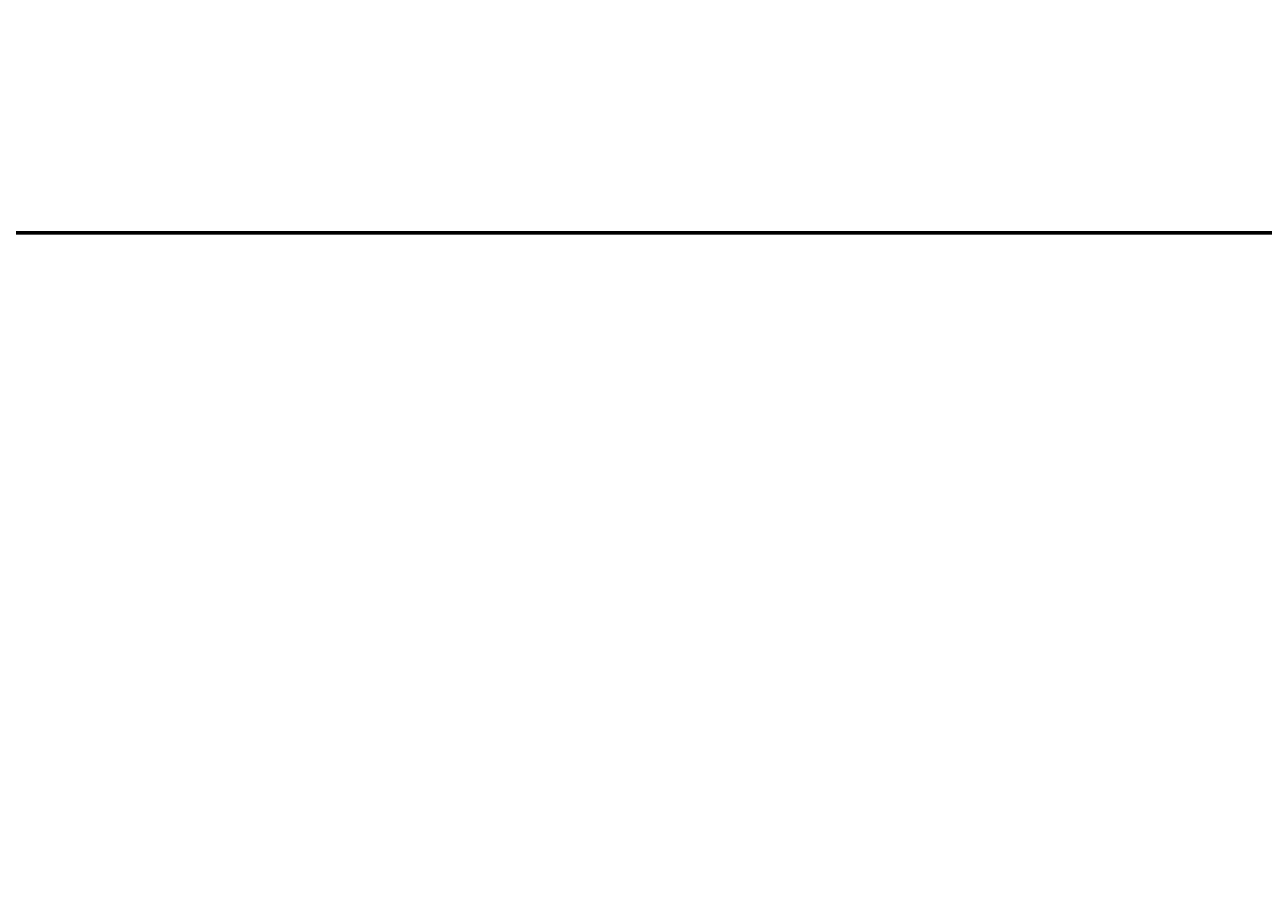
# Model space of a CAD drawing. Header units: millimetres. Extents: x 1112040 to 6903494, y -332921 to -150905.
# Tile 102 of 153: x 1820612 to 1925039, y -316234 to -243635. Entities that reach past the tile are written whole.
import ezdxf

# ---------------------------------------------------------------- set-up
doc = ezdxf.new("R2010")
doc.units = ezdxf.units.MM
doc.styles.add('ГОСТ 300', font='isocpeui.ttf', dxfattribs={"height": 250})

# ---------------------------------------------------------------- blocks, each defined once
blk = doc.blocks.new('frbny')
at = {"ltscale": 100, "insert": (1885723, 16893), "char_height": 250, "width": 11326.72, "attachment_point": 1, "line_spacing_factor": 0.862598, "style": 'ГОСТ 300'}
blk.add_mtext("\\pi1966.0095;Toshkent viloyati, Qibray tumani, Ma'rifat MFY, \\P\\pi1357.77087;Qoramurt ko'chasida 50 o'rinli “Xospis” binosini qurish \\P\\pi2970.74435;(qo'shimcha ishlar va o'zgarishlar) ", dxfattribs=at)
at = {"ltscale": 100, "insert": (1892004, 14000), "char_height": 250, "width": 6095.63, "attachment_point": 1, "style": 'ГОСТ 300'}
blk.add_mtext('\\pi2772.81725;{\\fISOCPEUR|b0|i0|c204|p34;ООО \\P\\pi1972.81725;"MAX ACTIVE" \\P\\pi2185.31725;г. Ташкент}', dxfattribs=at)

msp = doc.modelspace()

# ---------------------------------------------------------------- linework, layer by layer
at = {"color": 1, "lineweight": 60, "ltscale": 100}
msp.add_lwpolyline([(1198252, -150904.9), (2155604.1, -150904.9), (2155604.1, -261182.8), (1198252, -261182.8)], close=True, dxfattribs=at)

# ---------------------------------------------------------------- block references
for p in [(-649971.8, -328112), (-605139.9, -328112), (-562005.9, -328112), (-519779, -328112), (-460179, -328312)]:
    msp.add_blockref('frbny', p)

doc.saveas('drawing.dxf')
